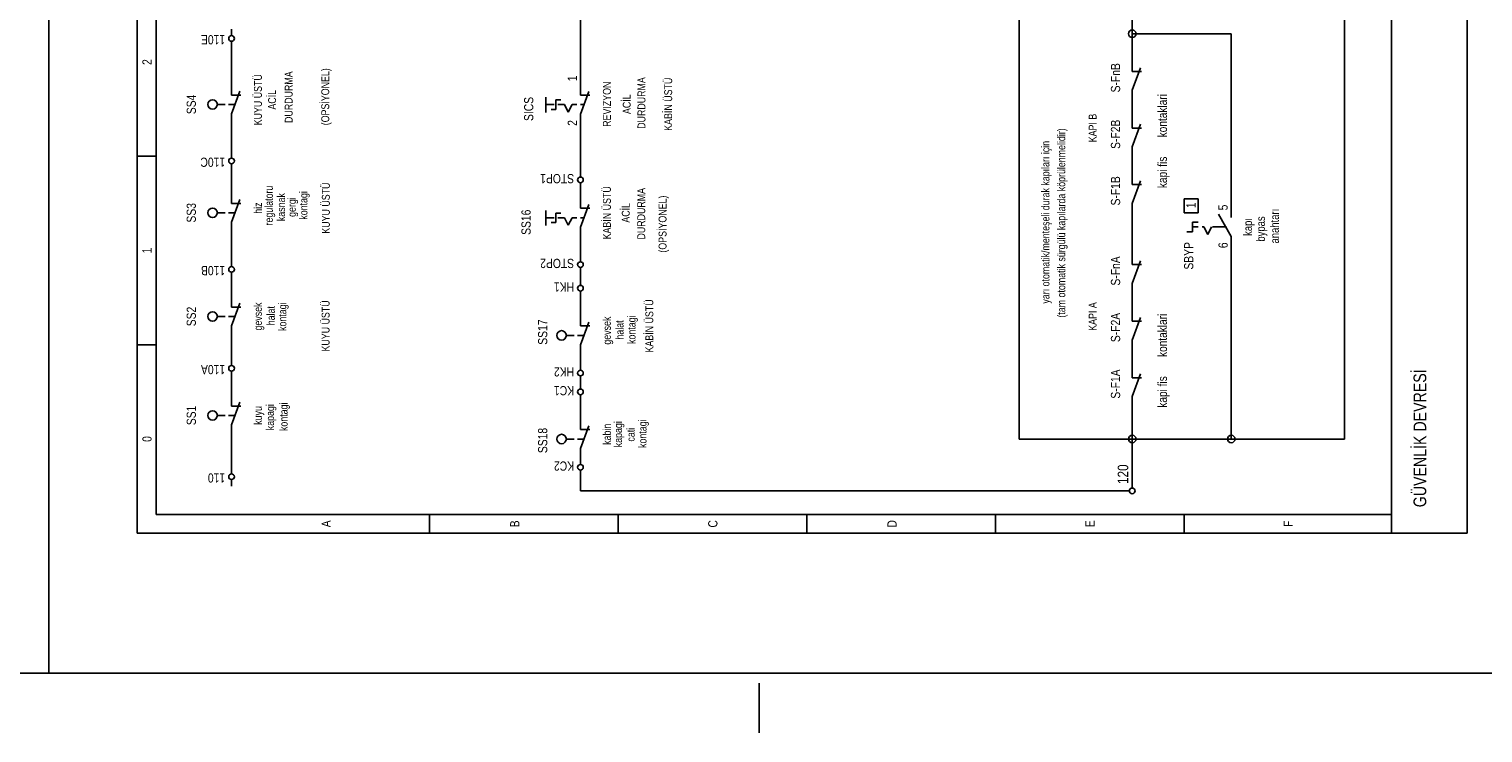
# Model space of a CAD drawing. Header units: centimetres. Extents: x 0 to 12309, y -30 to 2970.
# Tile 18 of 28: x 10184 to 10913, y -30 to 323. Entities that reach past the tile are written whole.
import ezdxf
from ezdxf.enums import TextEntityAlignment as Align

# ---------------------------------------------------------------- set-up
doc = ezdxf.new("R2010")
doc.units = ezdxf.units.CM
doc.linetypes.add('CENTER', pattern=[40, 25, -5, 5, -5])
for name, color, linetype in [('ASN-CERCEVE', 7, 'CONTINUOUS'), ('ASN-EKSEN', 8, 'CENTER'), ('ASN-ELEKTRIK', 3, 'CONTINUOUS'), ('ASN-ELEKTRIK-YAZI', 4, 'CONTINUOUS')]:
    doc.layers.add(name, color=color, linetype=linetype)
doc.styles.get("Standard").update_dxf_attribs({"font": 'arial.ttf', "width": 0.8})

msp = doc.modelspace()

# ---------------------------------------------------------------- linework, layer by layer
at = {"layer": 'ASN-CERCEVE'}
msp.add_line((10193.9, 0), (10193.9, 2970), dxfattribs=at)
for points in [[(0, 0), (12308.93, 0), (12308.93, 2970), (0, 2970)], [(100, 0), (12283.93, 0), (12283.93, 2970), (100, 2970)]]:
    msp.add_lwpolyline(points, close=True, dxfattribs=at)
at = {"layer": 'ASN-EKSEN'}
msp.add_line((10550, -30), (10550, -5), dxfattribs=at)
at = {"layer": 'ASN-ELEKTRIK'}
for p, q in [((10238.13, 70.2), (10238.13, 1015.95)), ((10247.59, 79.66), (10247.59, 1015.95)), ((10867.06, 70.2), (10867.06, 1015.95)), ((10904.89, 1015.95), (10904.89, 70.2)), ((10843.42, 117.49), (10843.42, 564.36)), ((10680.27, 117.49), (10680.27, 528.89)), ((10460.38, 353.92), (10460.38, 294.72)), ((10737.02, 320.82), (10737.02, 332.65)), ((10285.42, 319.88), (10285.42, 323.19)), ((10786.67, 320.82), (10737.02, 320.82)), ((10737.02, 306.64), (10737.02, 320.82)), ((10786.67, 233.34), (10786.67, 320.82)), ((10285.42, 313.73), (10285.42, 317.04)), ((10285.42, 294.82), (10285.42, 313.73)), ((10737.02, 301.91), (10737.02, 306.64)), ((10737.02, 292.45), (10741.15, 303.8)), ((10737.02, 301.91), (10741.75, 301.91)), ((10285.42, 290.09), (10285.42, 294.82)), ((10285.42, 280.63), (10289.55, 291.98)), ((10460.38, 289.99), (10460.38, 294.72)), ((10460.38, 280.53), (10464.52, 291.88)), ((10737.02, 292.45), (10737.02, 287.72)), ((10278.33, 285.36), (10282.22, 285.36)), ((10283.91, 285.36), (10287.14, 285.36)), ((10285.42, 290.09), (10290.15, 290.09)), ((10442.97, 281.4), (10442.97, 288.97)), ((10442.98, 285.26), (10447.14, 285.26)), ((10448.09, 287.63), (10450.45, 287.63)), ((10448.09, 287.63), (10448.09, 282.9)), ((10449.04, 285.26), (10452.35, 285.26)), ((10454.24, 281.48), (10452.35, 285.26)), ((10456.13, 285.26), (10454.24, 281.48)), ((10456.13, 285.26), (10458.49, 285.26)), ((10460.38, 289.99), (10465.11, 289.99)), ((10460.38, 285.26), (10462.09, 285.26)), ((10737.02, 278.26), (10737.02, 287.72)), ((10285.42, 280.63), (10285.42, 275.9)), ((10445.73, 282.9), (10448.09, 282.9)), ((10460.38, 280.53), (10460.38, 275.81)), ((10737.02, 273.54), (10737.02, 278.26)), ((10285.42, 261.71), (10285.42, 275.9)), ((10460.38, 275.81), (10460.38, 252.26)), ((10737.02, 264.08), (10741.15, 275.43)), ((10737.02, 273.54), (10741.75, 273.54)), ((10737.02, 264.08), (10737.02, 259.35)), ((10247.59, 259.35), (10238.13, 259.35)), ((10285.42, 258.4), (10285.42, 261.71)), ((10285.42, 252.26), (10285.42, 255.57)), ((10737.02, 249.89), (10737.02, 259.35)), ((10285.42, 240.43), (10285.42, 252.26)), ((10460.38, 248.95), (10460.38, 252.26)), ((10737.02, 245.16), (10737.02, 249.89)), ((10460.38, 242.8), (10460.38, 246.11)), ((10460.38, 237.98), (10460.38, 242.8)), ((10737.02, 235.71), (10741.15, 247.05)), ((10737.02, 245.16), (10741.75, 245.16)), ((10285.42, 235.71), (10285.42, 240.43)), ((10285.42, 226.25), (10289.55, 237.6)), ((10285.42, 235.71), (10290.15, 235.71)), ((10460.38, 233.25), (10460.38, 237.98)), ((10460.38, 223.79), (10464.52, 235.14)), ((10737.02, 235.71), (10737.02, 230.98)), ((10763.03, 230.98), (10763.03, 238.07)), ((10763.03, 238.07), (10770.12, 238.07)), ((10770.12, 238.07), (10770.12, 230.98)), ((10786.67, 228.61), (10786.67, 233.34)), ((10278.33, 230.98), (10282.22, 230.98)), ((10283.91, 230.98), (10287.14, 230.98)), ((10285.42, 226.25), (10285.42, 221.52)), ((10442.97, 224.65), (10442.97, 232.22)), ((10442.98, 228.52), (10447.14, 228.52)), ((10445.73, 226.15), (10448.09, 226.15)), ((10448.09, 230.88), (10450.45, 230.88)), ((10448.09, 230.88), (10448.09, 226.15)), ((10449.04, 228.52), (10452.35, 228.52)), ((10454.24, 224.73), (10452.35, 228.52)), ((10456.13, 228.52), (10454.24, 224.73)), ((10456.13, 228.52), (10458.49, 228.52)), ((10460.38, 233.25), (10465.11, 233.25)), ((10460.38, 228.52), (10462.09, 228.52)), ((10737.02, 209.7), (10737.02, 230.98)), ((10770.12, 230.98), (10763.03, 230.98)), ((10767.28, 226.25), (10770.12, 226.25)), ((10767.28, 226.25), (10767.28, 221.52)), ((10786.67, 219.15), (10780.21, 230.34)), ((10285.42, 221.52), (10285.42, 207.33)), ((10460.38, 223.79), (10460.38, 219.06)), ((10460.38, 209.7), (10460.38, 219.06)), ((10764.44, 221.52), (10767.28, 221.52)), ((10767.28, 223.88), (10770.12, 223.88)), ((10772.01, 223.88), (10772.96, 223.88)), ((10774.85, 220.1), (10772.96, 223.88)), ((10776.74, 223.88), (10774.85, 220.1)), ((10784.31, 223.88), (10777.21, 223.88)), ((10786.67, 219.15), (10786.67, 214.43)), ((10786.67, 214.43), (10786.67, 117.49)), ((10285.42, 204.02), (10285.42, 207.33)), ((10460.38, 206.39), (10460.38, 209.7)), ((10737.02, 204.97), (10737.02, 209.7)), ((10737.02, 195.51), (10741.15, 206.86)), ((10737.02, 204.97), (10741.75, 204.97)), ((10285.42, 197.88), (10285.42, 201.19)), ((10285.42, 188.42), (10285.42, 197.88)), ((10460.38, 200.24), (10460.38, 203.55)), ((10460.38, 200.24), (10460.38, 197.88)), ((10460.38, 194.57), (10460.38, 197.88)), ((10460.38, 188.42), (10460.38, 191.73)), ((10737.02, 195.51), (10737.02, 190.78)), ((10737.02, 181.32), (10737.02, 190.78)), ((10285.42, 183.69), (10285.42, 188.42)), ((10285.42, 174.23), (10289.55, 185.58)), ((10285.42, 183.69), (10290.15, 183.69)), ((10460.38, 178.96), (10460.38, 188.42)), ((10278.33, 178.96), (10282.22, 178.96)), ((10283.91, 178.96), (10287.14, 178.96)), ((10460.38, 174.23), (10460.38, 178.96)), ((10460.38, 164.77), (10464.52, 176.12)), ((10737.02, 176.6), (10737.02, 181.32)), ((10737.02, 167.14), (10741.15, 178.49)), ((10737.02, 176.6), (10741.75, 176.6)), ((10285.42, 174.23), (10285.42, 169.5)), ((10285.42, 157.68), (10285.42, 169.5)), ((10453.29, 169.5), (10457.18, 169.5)), ((10458.87, 169.5), (10462.11, 169.5)), ((10460.38, 174.23), (10465.11, 174.23)), ((10247.59, 164.77), (10238.13, 164.77)), ((10460.38, 164.77), (10460.38, 160.05)), ((10737.02, 167.14), (10737.02, 162.41)), ((10737.02, 152.95), (10737.02, 162.41)), ((10285.42, 154.37), (10285.42, 157.68)), ((10460.38, 160.05), (10460.38, 155.32)), ((10460.38, 152.01), (10460.38, 155.32)), ((10285.42, 148.22), (10285.42, 151.53)), ((10285.42, 138.77), (10285.42, 148.22)), ((10460.38, 145.86), (10460.38, 149.17)), ((10460.38, 142.55), (10460.38, 145.86)), ((10737.02, 148.22), (10737.02, 152.95)), ((10737.02, 138.77), (10741.15, 150.11)), ((10737.02, 148.22), (10741.75, 148.22)), ((10285.42, 134.04), (10285.42, 138.77)), ((10460.38, 136.4), (10460.38, 139.71)), ((10737.02, 138.77), (10737.02, 134.04)), ((10285.42, 124.58), (10289.55, 135.93)), ((10285.42, 134.04), (10290.15, 134.04)), ((10460.38, 126.94), (10460.38, 136.4)), ((10737.02, 117.49), (10737.02, 134.04)), ((10278.33, 129.31), (10282.22, 129.31)), ((10283.91, 129.31), (10287.14, 129.31)), ((10285.42, 124.58), (10285.42, 119.85)), ((10460.38, 122.22), (10460.38, 126.94)), ((10460.38, 112.76), (10464.52, 124.11)), ((10285.42, 103.3), (10285.42, 119.85)), ((10453.29, 117.49), (10457.18, 117.49)), ((10458.87, 117.49), (10462.11, 117.49)), ((10460.38, 122.22), (10465.11, 122.22)), ((10680.27, 117.49), (10737.02, 117.49)), ((10737.02, 96.21), (10737.02, 117.49)), ((10786.67, 117.49), (10737.02, 117.49)), ((10843.42, 117.49), (10786.67, 117.49)), ((10460.38, 112.76), (10460.38, 108.03)), ((10285.42, 99.99), (10285.42, 103.3)), ((10460.38, 104.72), (10460.38, 108.03)), ((10285.42, 93.84), (10285.42, 97.15)), ((10460.38, 98.57), (10460.38, 101.88)), ((10460.38, 98.57), (10460.38, 91.48)), ((10737.02, 92.9), (10737.02, 96.21)), ((10732.29, 91.48), (10460.38, 91.48)), ((10732.29, 91.48), (10735.6, 91.48)), ((10247.59, 79.66), (10867.06, 79.66)), ((10384.72, 79.66), (10384.72, 70.2)), ((10479.3, 79.66), (10479.3, 70.2)), ((10573.88, 79.66), (10573.88, 70.2)), ((10668.45, 70.2), (10668.45, 79.66)), ((10763.03, 70.2), (10763.03, 79.66)), ((10904.89, 70.2), (10238.13, 70.2))]:
    msp.add_line(p, q, dxfattribs=at)
for centre, radius in [((10737.02, 320.82), 1.89), ((10285.42, 318.46), 1.42), ((10275.96, 285.36), 2.36), ((10285.42, 256.99), 1.42), ((10460.38, 247.53), 1.42), ((10275.96, 230.98), 2.36), ((10460.38, 204.97), 1.42), ((10285.42, 202.6), 1.42), ((10460.38, 193.15), 1.42), ((10275.96, 178.96), 2.36), ((10450.93, 169.5), 2.36), ((10285.42, 152.95), 1.42), ((10460.38, 150.59), 1.42), ((10460.38, 141.13), 1.42), ((10275.96, 129.31), 2.36), ((10450.93, 117.49), 2.36), ((10737.02, 117.49), 1.89), ((10786.67, 117.49), 1.89), ((10460.38, 103.3), 1.42), ((10285.42, 98.57), 1.42), ((10737.02, 91.48), 1.42)]:
    msp.add_circle(centre, radius, dxfattribs=at)

# ---------------------------------------------------------------- texts
at = {"layer": 'ASN-ELEKTRIK-YAZI', "width": 0.8}
for s, height, rotation, p in [('110E', 4.634, 180, (10282.2, 320.16)), ('(OPSİYONEL)', 3.9722, 90, (10334.4, 274.91)), ('1', 4.63, 90, (10458.59, 296.99)), ('S-FnB', 4.634, 90, (10730.96, 291.41)), ('kontaklari', 4.54, 90, (10754.42, 268.84)), ('S-F2B', 4.634, 90, (10730.96, 263.04)), ('110C', 4.634, 180, (10282.2, 258.69)), ('kapi fis', 4.54, 90, (10754.42, 243.38)), ('STOP1', 4.634, 180, (10457.17, 250.46)), ('S-F1B', 4.634, 90, (10730.96, 234.67)), ('(OPSİYONEL)', 3.9722, 90, (10503.52, 211.02)), ('5', 4.63, 90, (10784.87, 232.21)), ('110B', 4.634, 180, (10282.2, 204.31)), ('STOP2', 4.634, 180, (10457.17, 207.9)), ('S-FnA', 4.634, 90, (10730.96, 194.47)), ('HK1', 4.634, 180, (10457.17, 196.08)), ('S-F2A', 4.634, 90, (10730.96, 166.1)), ('kontaklari', 4.54, 90, (10754.42, 158.64)), ('110A', 4.634, 180, (10282.2, 154.65)), ('HK2', 4.634, 180, (10457.17, 153.52)), ('GÜVENLİK DEVRESİ', 6.3687, 90, (10884.43, 83.24)), ('S-F1A', 4.634, 90, (10730.96, 137.73)), ('kapi fis', 4.54, 90, (10754.42, 133.19)), ('KC1', 4.634, 180, (10457.17, 144.06)), ('KC2', 4.634, 180, (10457.17, 106.23)), ('120', 5.296, 90, (10735.03, 94.88)), ('110', 4.634, 180, (10282.2, 100.27))]:
    msp.add_text(s, height=height, rotation=rotation, dxfattribs=at).set_placement(p)
for s, height, p in [('2', 4.63, (10245.32, 306.64)), ('KUYU ÜSTÜ', 3.972, (10300.64, 287.72)), ('DURDURMA', 3.972, (10316.06, 289.02)), ('KABİN ÜSTÜ', 3.972, (10506.34, 285.48)), ('ACİL', 3.972, (10307.73, 287.72)), ('REVIZYON', 3.972, (10475.61, 285.48)), ('DURDURMA', 3.972, (10492.94, 286.08)), ('SS4', 4.634, (10267.55, 285.36)), ('ACİL', 3.972, (10485.54, 285.48)), ('(tam otomatik sürgülü kapılarda köprülenmelidir)', 3.9722, (10703.43, 225.89)), ('KAPI B', 3.972, (10719.14, 273.54)), ('yarı otomatik/menteşeli durak kapıları için', 3.9722, (10695.5, 226.25)), ('regulatoru', 3.972, (10306.13, 234.64)), ('kasnak', 3.972, (10312.24, 233.84)), ('kontagi', 3.972, (10323.47, 234.7)), ('KUYU ÜSTÜ', 3.972, (10334.69, 233.34)), ('KABİN ÜSTÜ', 3.972, (10475.62, 230.98)), ('DURDURMA', 3.972, (10492.82, 230.51)), ('SS3', 4.634, (10267.55, 230.98)), ('hiz', 3.972, (10300.65, 233.34)), ('gergi', 3.972, (10317.64, 233.86)), ('ACİL', 3.972, (10485.07, 230.98)), ('1', 4.63, (10768.8, 234.76)), ('anahtarı', 4.256, (10810.54, 224.31)), ('SS16', 4.634, (10435.42, 226.25)), ('kapı', 4.256, (10797.07, 223.88)), ('bypas', 4.256, (10803.54, 222.85)), ('1', 4.63, (10245.32, 212.06)), ('SS2', 4.634, (10267.55, 178.96)), ('gevsek', 3.972, (10300.65, 178.96)), ('halat', 3.972, (10307.13, 179.36)), ('kontagi', 3.972, (10312.89, 178.87)), ('KUYU ÜSTÜ', 3.972, (10334.57, 174.22)), ('KABİN ÜSTÜ', 3.972, (10496.89, 174.23)), ('KAPI A', 3.972, (10719.14, 178.96)), ('gevsek', 3.972, (10475.61, 171.87)), ('halat', 3.972, (10481.96, 172.19)), ('kontagi', 3.972, (10487.97, 172.34)), ('SS1', 4.634, (10267.55, 129.31)), ('kuyu', 3.972, (10300.65, 129.31)), ('kapagi', 3.972, (10306.72, 128.43)), ('kontagi', 3.972, (10313.51, 128.63)), ('kabin', 3.972, (10475.61, 119.85)), ('kapagi', 3.972, (10481.22, 119.88)), ('kontagi', 3.972, (10493.48, 120.17)), ('0', 4.63, (10245.32, 117.49)), ('cati', 3.972, (10487.55, 119.65)), ('A', 4.63, (10335.17, 74.93)), ('B', 4.63, (10429.74, 74.93)), ('C', 4.63, (10529.05, 74.93)), ('D', 4.63, (10618.89, 74.93)), ('E', 4.63, (10718.2, 74.93)), ('F', 4.63, (10817.5, 74.93))]:
    msp.add_text(s, height=height, rotation=90, dxfattribs=at).set_placement(p, align=Align.CENTER)
for s, height, p in [('SICS', 4.634, (10436.74, 289.14)), ('2', 4.63, (10458.59, 277.51)), ('SBYP', 4.634, (10767.66, 216.32)), ('6', 4.63, (10784.87, 216.13)), ('SS17', 4.634, (10443.74, 177.45)), ('SS18', 4.634, (10443.74, 123.07))]:
    msp.add_text(s, height=height, rotation=90, dxfattribs=at).set_placement(p, align=Align.RIGHT)

doc.saveas('drawing.dxf')
